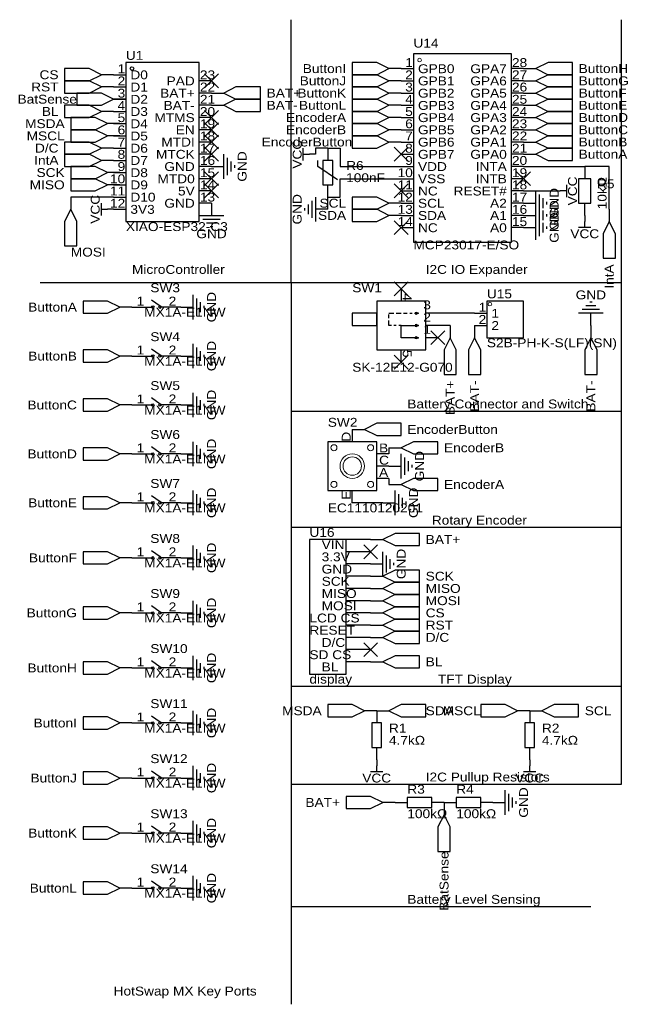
# Model space of a CAD drawing. Header units: millimetres. Extents: x -2 to 125, y 3 to 207.
import ezdxf
from ezdxf.enums import TextEntityAlignment as Align

# ---------------------------------------------------------------- set-up
doc = ezdxf.new("R2010")
doc.units = ezdxf.units.MM
doc.header["$MEASUREMENT"] = 0
doc.styles.get("Standard").update_dxf_attribs({"font": 'arial.ttf'})

msp = doc.modelspace()

# ---------------------------------------------------------------- linework, layer by layer
at = {"color": 1, "true_color": 0x000000}
for points in [[(2.54, 152.4), (54.61, 152.4), (54.61, 180.34), (54.61, 207.01)], [(54.61, 152.4), (123.19, 152.4), (123.19, 207.01)], [(54.61, 152.4), (54.61, 2.54)], [(54.61, 125.73), (123.19, 125.73), (123.19, 152.4)], [(54.61, 101.6), (123.19, 101.6), (123.19, 125.73)], [(54.61, 68.58), (123.19, 68.58), (123.19, 101.6)], [(54.61, 48.26), (123.19, 48.26), (123.19, 68.58)], [(54.61, 22.86), (116.84, 22.86)]]:
    msp.add_lwpolyline(points, dxfattribs=at)
at = {"color": 1, "true_color": 0xa00000}
for points in [[(80.01, 199.9), (80.01, 160.78), (100.33, 160.78), (100.33, 199.9)], [(15.24, 195.58), (12.7, 196.85), (7.62, 196.85), (7.62, 194.31), (12.7, 194.31)], [(20.32, 198.12), (20.32, 165.1), (35.56, 165.1), (35.56, 198.12)], [(74.93, 196.85), (72.39, 198.12), (67.31, 198.12), (67.31, 195.58), (72.39, 195.58)], [(105.41, 196.85), (107.95, 195.58), (113.03, 195.58), (113.03, 198.12), (107.95, 198.12)], [(15.24, 193.04), (12.7, 194.31), (7.62, 194.31), (7.62, 191.77), (12.7, 191.77)], [(74.93, 194.31), (72.39, 195.58), (67.31, 195.58), (67.31, 193.04), (72.39, 193.04)], [(105.41, 194.31), (107.95, 193.04), (113.03, 193.04), (113.03, 195.58), (107.95, 195.58)], [(40.64, 191.77), (43.18, 190.5), (48.26, 190.5), (48.26, 193.04), (43.18, 193.04)], [(74.93, 191.77), (72.39, 193.04), (67.31, 193.04), (67.31, 190.5), (72.39, 190.5)], [(105.41, 191.77), (107.95, 190.5), (113.03, 190.5), (113.03, 193.04), (107.95, 193.04)], [(17.78, 190.5), (15.24, 191.77), (10.16, 191.77), (10.16, 189.23), (15.24, 189.23)], [(40.64, 189.23), (43.18, 187.96), (48.26, 187.96), (48.26, 190.5), (43.18, 190.5)], [(74.93, 189.23), (72.39, 190.5), (67.31, 190.5), (67.31, 187.96), (72.39, 187.96)], [(105.41, 189.23), (107.95, 187.96), (113.03, 187.96), (113.03, 190.5), (107.95, 190.5)], [(15.24, 187.96), (12.7, 189.23), (7.62, 189.23), (7.62, 186.69), (12.7, 186.69)], [(16.51, 185.42), (13.97, 186.69), (8.89, 186.69), (8.89, 184.15), (13.97, 184.15)], [(74.93, 186.69), (72.39, 187.96), (67.31, 187.96), (67.31, 185.42), (72.39, 185.42)], [(105.41, 186.69), (107.95, 185.42), (113.03, 185.42), (113.03, 187.96), (107.95, 187.96)], [(16.51, 182.88), (13.97, 184.15), (8.89, 184.15), (8.89, 181.61), (13.97, 181.61)], [(74.93, 184.15), (72.39, 185.42), (67.31, 185.42), (67.31, 182.88), (72.39, 182.88)], [(105.41, 184.15), (107.95, 182.88), (113.03, 182.88), (113.03, 185.42), (107.95, 185.42)], [(74.93, 181.61), (72.39, 182.88), (67.31, 182.88), (67.31, 180.34), (72.39, 180.34)], [(105.41, 181.61), (107.95, 180.34), (113.03, 180.34), (113.03, 182.88), (107.95, 182.88)], [(15.24, 180.34), (12.7, 181.61), (7.62, 181.61), (7.62, 179.07), (12.7, 179.07)], [(105.41, 179.07), (107.95, 177.8), (113.03, 177.8), (113.03, 180.34), (107.95, 180.34)], [(15.24, 177.8), (12.7, 179.07), (7.62, 179.07), (7.62, 176.53), (12.7, 176.53)], [(16.51, 175.26), (13.97, 176.53), (8.89, 176.53), (8.89, 173.99), (13.97, 173.99)], [(63.25, 177.8), (61.21, 177.8), (61.21, 172.72), (63.25, 172.72)], [(16.51, 172.72), (13.97, 173.99), (8.89, 173.99), (8.89, 171.45), (13.97, 171.45)], [(114.3, 168.91), (116.84, 168.91), (116.84, 173.99), (114.3, 173.99)], [(74.93, 168.91), (72.39, 170.18), (67.31, 170.18), (67.31, 167.64), (72.39, 167.64)], [(8.89, 167.64), (7.62, 165.1), (7.62, 160.02), (10.16, 160.02), (10.16, 165.1)], [(74.93, 166.37), (72.39, 167.64), (67.31, 167.64), (67.31, 165.1), (72.39, 165.1)], [(120.65, 165.1), (119.38, 162.56), (119.38, 157.48), (121.92, 157.48), (121.92, 162.56)], [(19.05, 147.32), (16.51, 148.59), (11.43, 148.59), (11.43, 146.05), (16.51, 146.05)], [(82.55, 148.59), (72.39, 148.59), (72.39, 138.43), (82.55, 138.43)], [(95.25, 148.59), (95.25, 140.97), (102.87, 140.97), (102.87, 148.59)], [(72.39, 146.05), (67.31, 146.05), (67.31, 143.51), (72.39, 143.51)], [(87.63, 140.97), (86.36, 138.43), (86.36, 133.35), (88.9, 133.35), (88.9, 138.43)], [(92.71, 140.97), (91.44, 138.43), (91.44, 133.35), (93.98, 133.35), (93.98, 138.43)], [(116.84, 140.97), (115.57, 138.43), (115.57, 133.35), (118.11, 133.35), (118.11, 138.43)], [(19.05, 137.16), (16.51, 138.43), (11.43, 138.43), (11.43, 135.89), (16.51, 135.89)], [(19.05, 127), (16.51, 128.27), (11.43, 128.27), (11.43, 125.73), (16.51, 125.73)], [(69.85, 121.92), (72.39, 120.65), (77.47, 120.65), (77.47, 123.19), (72.39, 123.19)], [(62.23, 109.22), (72.39, 109.22), (72.39, 119.38), (62.23, 119.38)], [(77.47, 118.11), (80.01, 116.84), (85.09, 116.84), (85.09, 119.38), (80.01, 119.38)], [(19.05, 116.84), (16.51, 118.11), (11.43, 118.11), (11.43, 115.57), (16.51, 115.57)], [(77.47, 110.49), (80.01, 109.22), (85.09, 109.22), (85.09, 111.76), (80.01, 111.76)], [(19.05, 106.68), (16.51, 107.95), (11.43, 107.95), (11.43, 105.41), (16.51, 105.41)], [(73.66, 99.06), (76.2, 97.79), (81.28, 97.79), (81.28, 100.33), (76.2, 100.33)], [(66.04, 99.06), (58.42, 99.06), (58.42, 71.12), (66.04, 71.12)], [(19.05, 95.25), (16.51, 96.52), (11.43, 96.52), (11.43, 93.98), (16.51, 93.98)], [(73.66, 91.44), (76.2, 90.17), (81.28, 90.17), (81.28, 92.71), (76.2, 92.71)], [(73.66, 88.9), (76.2, 87.63), (81.28, 87.63), (81.28, 90.17), (76.2, 90.17)], [(73.66, 86.36), (76.2, 85.09), (81.28, 85.09), (81.28, 87.63), (76.2, 87.63)], [(19.05, 83.82), (16.51, 85.09), (11.43, 85.09), (11.43, 82.55), (16.51, 82.55)], [(73.66, 83.82), (76.2, 82.55), (81.28, 82.55), (81.28, 85.09), (76.2, 85.09)], [(73.66, 81.28), (76.2, 80.01), (81.28, 80.01), (81.28, 82.55), (76.2, 82.55)], [(73.66, 78.74), (76.2, 77.47), (81.28, 77.47), (81.28, 80.01), (76.2, 80.01)], [(19.05, 72.39), (16.51, 73.66), (11.43, 73.66), (11.43, 71.12), (16.51, 71.12)], [(73.66, 73.66), (76.2, 72.39), (81.28, 72.39), (81.28, 74.93), (76.2, 74.93)], [(69.85, 63.5), (67.31, 64.77), (62.23, 64.77), (62.23, 62.23), (67.31, 62.23)], [(74.93, 63.5), (77.47, 62.23), (82.55, 62.23), (82.55, 64.77), (77.47, 64.77)], [(101.6, 63.5), (99.06, 64.77), (93.98, 64.77), (93.98, 62.23), (99.06, 62.23)], [(106.68, 63.5), (109.22, 62.23), (114.3, 62.23), (114.3, 64.77), (109.22, 64.77)], [(19.05, 60.96), (16.51, 62.23), (11.43, 62.23), (11.43, 59.69), (16.51, 59.69)], [(71.37, 55.88), (73.41, 55.88), (73.41, 60.96), (71.37, 60.96)], [(103.12, 55.88), (105.16, 55.88), (105.16, 60.96), (103.12, 60.96)], [(19.05, 49.53), (16.51, 50.8), (11.43, 50.8), (11.43, 48.26), (16.51, 48.26)], [(73.66, 44.45), (71.12, 45.72), (66.04, 45.72), (66.04, 43.18), (71.12, 43.18)], [(78.74, 45.47), (78.74, 43.43), (83.82, 43.43), (83.82, 45.47)], [(88.9, 45.47), (88.9, 43.43), (93.98, 43.43), (93.98, 45.47)], [(86.36, 41.91), (85.09, 39.37), (85.09, 34.29), (87.63, 34.29), (87.63, 39.37)], [(19.05, 38.1), (16.51, 39.37), (11.43, 39.37), (11.43, 36.83), (16.51, 36.83)], [(19.05, 26.67), (16.51, 27.94), (11.43, 27.94), (11.43, 25.4), (16.51, 25.4)]]:
    msp.add_lwpolyline(points, close=True, dxfattribs=at)
at = {"color": 1, "true_color": 0x880000}
for points in [[(77.47, 196.85), (74.93, 196.85)], [(77.47, 196.85), (80.01, 196.85)], [(102.87, 196.85), (100.33, 196.85)], [(102.87, 196.85), (105.41, 196.85)], [(17.78, 195.58), (15.24, 195.58)], [(17.78, 195.58), (20.32, 195.58)], [(38.1, 194.31), (35.56, 194.31)], [(77.47, 194.31), (74.93, 194.31)], [(77.47, 194.31), (80.01, 194.31)], [(102.87, 194.31), (100.33, 194.31)], [(102.87, 194.31), (105.41, 194.31)], [(17.78, 193.04), (15.24, 193.04)], [(17.78, 193.04), (20.32, 193.04)], [(17.78, 190.5), (20.32, 190.5)], [(20.32, 190.5), (17.78, 190.5)], [(38.1, 191.77), (35.56, 191.77)], [(38.1, 191.77), (40.64, 191.77)], [(77.47, 191.77), (74.93, 191.77)], [(77.47, 191.77), (80.01, 191.77)], [(102.87, 191.77), (100.33, 191.77)], [(102.87, 191.77), (105.41, 191.77)], [(38.1, 189.23), (35.56, 189.23)], [(38.1, 189.23), (40.64, 189.23)], [(77.47, 189.23), (74.93, 189.23)], [(77.47, 189.23), (80.01, 189.23)], [(102.87, 189.23), (100.33, 189.23)], [(102.87, 189.23), (105.41, 189.23)], [(17.78, 187.96), (15.24, 187.96)], [(17.78, 187.96), (20.32, 187.96)], [(38.1, 186.69), (35.56, 186.69)], [(77.47, 186.69), (74.93, 186.69)], [(77.47, 186.69), (80.01, 186.69)], [(102.87, 186.69), (100.33, 186.69)], [(102.87, 186.69), (105.41, 186.69)], [(19.05, 185.42), (16.51, 185.42)], [(17.78, 185.42), (20.32, 185.42)], [(38.1, 184.15), (35.56, 184.15)], [(77.47, 184.15), (74.93, 184.15)], [(77.47, 184.15), (80.01, 184.15)], [(102.87, 184.15), (100.33, 184.15)], [(102.87, 184.15), (105.41, 184.15)], [(19.05, 182.88), (16.51, 182.88)], [(17.78, 182.88), (20.32, 182.88)], [(17.78, 180.34), (15.24, 180.34)], [(17.78, 180.34), (20.32, 180.34)], [(38.1, 181.61), (35.56, 181.61)], [(62.23, 180.34), (62.23, 177.8)], [(77.47, 181.61), (74.93, 181.61)], [(77.47, 181.61), (80.01, 181.61)], [(102.87, 181.61), (100.33, 181.61)], [(102.87, 181.61), (105.41, 181.61)], [(38.1, 179.07), (35.56, 179.07)], [(59.69, 179.07), (58.42, 179.07)], [(77.47, 179.07), (80.01, 179.07)], [(102.87, 179.07), (100.33, 179.07)], [(102.87, 179.07), (105.41, 179.07)], [(17.78, 177.8), (15.24, 177.8)], [(17.78, 177.8), (20.32, 177.8)], [(38.1, 176.53), (35.56, 176.53)], [(38.1, 176.53), (40.64, 176.53)], [(77.47, 176.53), (80.01, 176.53)], [(102.87, 176.53), (100.33, 176.53)], [(115.57, 176.53), (115.57, 173.99)], [(19.05, 175.26), (16.51, 175.26)], [(17.78, 175.26), (20.32, 175.26)], [(38.1, 173.99), (35.56, 173.99)], [(77.47, 173.99), (80.01, 173.99)], [(102.87, 173.99), (100.33, 173.99)], [(19.05, 172.72), (16.51, 172.72)], [(17.78, 172.72), (20.32, 172.72)], [(62.23, 170.18), (62.23, 172.72)], [(8.89, 170.18), (8.89, 167.64)], [(17.78, 170.18), (20.32, 170.18)], [(38.1, 171.45), (35.56, 171.45)], [(77.47, 171.45), (80.01, 171.45)], [(102.87, 171.45), (100.33, 171.45)], [(109.22, 171.45), (110.49, 171.45)], [(38.1, 168.91), (35.56, 168.91)], [(38.1, 168.91), (38.1, 166.37)], [(77.47, 168.91), (74.93, 168.91)], [(77.47, 168.91), (80.01, 168.91)], [(102.87, 168.91), (100.33, 168.91)], [(102.87, 168.91), (105.41, 168.91)], [(115.57, 166.37), (115.57, 168.91)], [(17.78, 167.64), (16.51, 167.64)], [(17.78, 167.64), (20.32, 167.64)], [(62.23, 167.64), (59.69, 167.64)], [(77.47, 166.37), (74.93, 166.37)], [(77.47, 166.37), (80.01, 166.37)], [(102.87, 166.37), (100.33, 166.37)], [(102.87, 166.37), (105.41, 166.37)], [(115.57, 166.37), (115.57, 165.1)], [(120.65, 167.64), (120.65, 165.1)], [(77.47, 163.83), (80.01, 163.83)], [(102.87, 163.83), (100.33, 163.83)], [(102.87, 163.83), (105.41, 163.83)], [(77.47, 151.13), (77.47, 148.59)], [(21.59, 147.32), (19.05, 147.32)], [(21.59, 147.32), (24.13, 147.32)], [(31.75, 147.32), (29.21, 147.32)], [(31.75, 147.32), (34.29, 147.32)], [(85.09, 146.05), (82.55, 146.05)], [(92.71, 146.05), (95.25, 146.05)], [(116.84, 143.51), (116.84, 146.05)], [(85.09, 143.51), (82.55, 143.51)], [(87.63, 143.51), (87.63, 140.97)], [(92.71, 143.51), (95.25, 143.51)], [(92.71, 143.51), (92.71, 140.97)], [(116.84, 143.51), (116.84, 140.97)], [(85.09, 140.97), (82.55, 140.97)], [(21.59, 137.16), (19.05, 137.16)], [(21.59, 137.16), (24.13, 137.16)], [(31.75, 137.16), (29.21, 137.16)], [(31.75, 137.16), (34.29, 137.16)], [(77.47, 135.89), (77.47, 138.43)], [(21.59, 127), (19.05, 127)], [(21.59, 127), (24.13, 127)], [(31.75, 127), (29.21, 127)], [(31.75, 127), (34.29, 127)], [(67.31, 121.92), (67.31, 119.38)], [(67.31, 121.92), (69.85, 121.92)], [(21.59, 116.84), (19.05, 116.84)], [(21.59, 116.84), (24.13, 116.84)], [(31.75, 116.84), (29.21, 116.84)], [(31.75, 116.84), (34.29, 116.84)], [(74.93, 116.84), (72.39, 116.84)], [(74.93, 118.11), (77.47, 118.11)], [(74.93, 114.3), (72.39, 114.3)], [(74.93, 114.3), (77.47, 114.3)], [(74.93, 111.76), (72.39, 111.76)], [(74.93, 110.49), (77.47, 110.49)], [(67.31, 106.68), (67.31, 109.22)], [(21.59, 106.68), (19.05, 106.68)], [(21.59, 106.68), (24.13, 106.68)], [(31.75, 106.68), (29.21, 106.68)], [(31.75, 106.68), (34.29, 106.68)], [(73.66, 106.68), (76.2, 106.68)], [(71.12, 99.06), (66.04, 99.06)], [(71.12, 99.06), (73.66, 99.06)], [(71.12, 96.52), (66.04, 96.52)], [(21.59, 95.25), (19.05, 95.25)], [(21.59, 95.25), (24.13, 95.25)], [(31.75, 95.25), (29.21, 95.25)], [(31.75, 95.25), (34.29, 95.25)], [(71.12, 93.98), (66.04, 93.98)], [(71.12, 93.98), (73.66, 93.98)], [(71.12, 91.44), (66.04, 91.44)], [(71.12, 91.44), (73.66, 91.44)], [(71.12, 88.9), (66.04, 88.9)], [(71.12, 88.9), (73.66, 88.9)], [(71.12, 86.36), (66.04, 86.36)], [(71.12, 86.36), (73.66, 86.36)], [(21.59, 83.82), (19.05, 83.82)], [(21.59, 83.82), (24.13, 83.82)], [(31.75, 83.82), (29.21, 83.82)], [(31.75, 83.82), (34.29, 83.82)], [(71.12, 83.82), (66.04, 83.82)], [(71.12, 83.82), (73.66, 83.82)], [(71.12, 81.28), (66.04, 81.28)], [(71.12, 81.28), (73.66, 81.28)], [(71.12, 78.74), (66.04, 78.74)], [(71.12, 78.74), (73.66, 78.74)], [(71.12, 76.2), (66.04, 76.2)], [(71.12, 73.66), (66.04, 73.66)], [(71.12, 73.66), (73.66, 73.66)], [(21.59, 72.39), (19.05, 72.39)], [(21.59, 72.39), (24.13, 72.39)], [(31.75, 72.39), (29.21, 72.39)], [(31.75, 72.39), (34.29, 72.39)], [(72.39, 63.5), (69.85, 63.5)], [(72.39, 63.5), (72.39, 60.96)], [(72.39, 63.5), (74.93, 63.5)], [(104.14, 63.5), (101.6, 63.5)], [(104.14, 63.5), (104.14, 60.96)], [(104.14, 63.5), (106.68, 63.5)], [(21.59, 60.96), (19.05, 60.96)], [(21.59, 60.96), (24.13, 60.96)], [(31.75, 60.96), (29.21, 60.96)], [(31.75, 60.96), (34.29, 60.96)], [(72.39, 53.34), (72.39, 55.88)], [(104.14, 53.34), (104.14, 55.88)], [(72.39, 53.34), (72.39, 52.07)], [(104.14, 53.34), (104.14, 52.07)], [(21.59, 49.53), (19.05, 49.53)], [(21.59, 49.53), (24.13, 49.53)], [(31.75, 49.53), (29.21, 49.53)], [(31.75, 49.53), (34.29, 49.53)], [(76.2, 44.45), (73.66, 44.45)], [(76.2, 44.45), (78.74, 44.45)], [(86.36, 44.45), (83.82, 44.45)], [(86.36, 44.45), (88.9, 44.45)], [(86.36, 44.45), (86.36, 41.91)], [(96.52, 44.45), (93.98, 44.45)], [(96.52, 44.45), (99.06, 44.45)], [(21.59, 38.1), (19.05, 38.1)], [(21.59, 38.1), (24.13, 38.1)], [(31.75, 38.1), (29.21, 38.1)], [(31.75, 38.1), (34.29, 38.1)], [(21.59, 26.67), (19.05, 26.67)], [(21.59, 26.67), (24.13, 26.67)], [(31.75, 26.67), (29.21, 26.67)], [(31.75, 26.67), (34.29, 26.67)]]:
    msp.add_lwpolyline(points, dxfattribs=at)
at = {"color": 1, "true_color": 0x33cc33}
for points in [[(39.54, 195.75), (36.66, 192.87)], [(36.66, 195.75), (39.54, 192.87)], [(39.54, 188.13), (36.66, 185.25)], [(36.66, 188.13), (39.54, 185.25)], [(39.54, 185.59), (36.66, 182.71)], [(36.66, 185.59), (39.54, 182.71)], [(39.54, 183.05), (36.66, 180.17)], [(36.66, 183.05), (39.54, 180.17)], [(39.54, 180.51), (36.66, 177.63)], [(36.66, 180.51), (39.54, 177.63)], [(78.91, 180.51), (76.03, 177.63)], [(76.03, 180.51), (78.91, 177.63)], [(39.54, 175.43), (36.66, 172.55)], [(36.66, 175.43), (39.54, 172.55)], [(104.31, 175.43), (101.43, 172.55)], [(101.43, 175.43), (104.31, 172.55)], [(39.54, 172.89), (36.66, 170.01)], [(36.66, 172.89), (39.54, 170.01)], [(78.91, 172.89), (76.03, 170.01)], [(76.03, 172.89), (78.91, 170.01)], [(78.91, 165.27), (76.03, 162.39)], [(76.03, 165.27), (78.91, 162.39)], [(78.91, 152.57), (76.03, 149.69)], [(76.03, 152.57), (78.91, 149.69)], [(86.53, 142.41), (83.65, 139.53)], [(83.65, 142.41), (86.53, 139.53)], [(78.91, 137.33), (76.03, 134.45)], [(76.03, 137.33), (78.91, 134.45)], [(72.56, 97.96), (69.68, 95.08)], [(69.68, 97.96), (72.56, 95.08)], [(72.56, 77.64), (69.68, 74.76)], [(69.68, 77.64), (72.56, 74.76)]]:
    msp.add_lwpolyline(points, dxfattribs=at)
at = {"color": 1, "true_color": 0x008800}
for points in [[(17.78, 190.5), (20.32, 190.5)], [(17.78, 185.42), (19.05, 185.42)], [(17.78, 182.88), (19.05, 182.88)], [(62.23, 180.34), (59.69, 180.34)], [(59.69, 180.34), (59.69, 179.07)], [(62.23, 180.34), (64.77, 180.34)], [(64.77, 180.34), (64.77, 176.53)], [(64.77, 176.53), (77.47, 176.53)], [(102.87, 176.53), (115.57, 176.53)], [(120.65, 176.53), (115.57, 176.53)], [(120.65, 167.64), (120.65, 176.53)], [(17.78, 175.26), (19.05, 175.26)], [(64.77, 170.18), (64.77, 173.99)], [(64.77, 173.99), (77.47, 173.99)], [(17.78, 172.72), (19.05, 172.72)], [(17.78, 170.18), (8.89, 170.18)], [(62.23, 167.64), (62.23, 170.18)], [(62.23, 170.18), (64.77, 170.18)], [(102.87, 171.45), (109.22, 171.45)], [(92.71, 146.05), (85.09, 146.05)], [(87.63, 143.51), (85.09, 143.51)], [(74.93, 118.11), (74.93, 116.84)], [(74.93, 111.76), (74.93, 110.49)], [(73.66, 106.68), (67.31, 106.68)]]:
    msp.add_lwpolyline(points, dxfattribs=at)
at = {"color": 1, "true_color": 0xa00000}
for points in [[(57.15, 177.8), (57.15, 180.34)], [(40.64, 173.99), (40.64, 179.07)], [(41.4, 174.75), (41.4, 178.31)], [(57.15, 179.07), (58.42, 179.07)], [(42.16, 175.51), (42.16, 177.55)], [(42.93, 176.28), (42.93, 176.78)], [(64.26, 173.74), (60.2, 176.53), (60.2, 177.8)], [(111.76, 172.72), (111.76, 170.18)], [(59.69, 170.18), (59.69, 165.1)], [(105.41, 166.37), (105.41, 171.45)], [(106.17, 167.13), (106.17, 170.69)], [(106.93, 167.89), (106.93, 169.93)], [(111.76, 171.45), (110.49, 171.45)], [(15.24, 166.37), (15.24, 168.91)], [(57.4, 167.89), (57.4, 167.39)], [(58.17, 168.66), (58.17, 166.62)], [(58.93, 169.42), (58.93, 165.86)], [(105.41, 163.83), (105.41, 168.91)], [(106.17, 164.59), (106.17, 168.15)], [(107.7, 168.66), (107.7, 169.16)], [(15.24, 167.64), (16.51, 167.64)], [(35.56, 166.37), (40.64, 166.37)], [(105.41, 161.29), (105.41, 166.37)], [(106.93, 165.35), (106.93, 167.39)], [(107.7, 166.12), (107.7, 166.62)], [(36.32, 165.61), (39.88, 165.61)], [(37.08, 164.85), (39.12, 164.85)], [(37.85, 164.08), (38.35, 164.08)], [(106.17, 162.05), (106.17, 165.61)], [(106.93, 162.81), (106.93, 164.85)], [(107.7, 163.58), (107.7, 164.08)], [(116.84, 163.83), (114.3, 163.83)], [(115.57, 163.83), (115.57, 165.1)], [(34.29, 144.78), (34.29, 149.86)], [(24.13, 147.32), (25.15, 147.32)], [(25.15, 147.32), (25.91, 147.32)], [(25.65, 148.84), (27.43, 147.57)], [(29.21, 147.32), (27.43, 147.32)], [(35.05, 145.54), (35.05, 149.1)], [(35.81, 146.3), (35.81, 148.34)], [(36.58, 147.07), (36.58, 147.57)], [(117.86, 147.57), (115.82, 147.57)], [(117.09, 148.34), (116.59, 148.34)], [(74.93, 146.05), (75.95, 146.05)], [(74.93, 145.03), (74.93, 145.8)], [(76.45, 146.05), (77.47, 146.05)], [(77.98, 146.05), (78.74, 146.05)], [(79.25, 146.05), (79.76, 146.05)], [(80.26, 146.05), (81.03, 146.05), (80.52, 145.8), (80.52, 146.3), (81.03, 146.05)], [(119.38, 146.05), (114.3, 146.05)], [(118.62, 146.81), (115.06, 146.81)], [(75.44, 143.51), (74.93, 143.51), (74.93, 144.53)], [(76.45, 143.51), (75.95, 143.51)], [(77.47, 143.51), (76.96, 143.51)], [(81.03, 140.97), (77.47, 140.97), (77.47, 143.51), (81.03, 143.51)], [(80.26, 143.51), (81.03, 143.51), (80.52, 143.26), (80.52, 143.76), (81.03, 143.51)], [(80.26, 140.97), (81.03, 140.97), (80.52, 140.72), (80.52, 141.22), (81.03, 140.97)], [(34.29, 134.62), (34.29, 139.7)], [(24.13, 137.16), (25.15, 137.16)], [(25.15, 137.16), (25.91, 137.16)], [(25.65, 138.68), (27.43, 137.41)], [(29.21, 137.16), (27.43, 137.16)], [(35.05, 135.38), (35.05, 138.94)], [(35.81, 136.14), (35.81, 138.18)], [(36.58, 136.91), (36.58, 137.41)], [(34.29, 124.46), (34.29, 129.54)], [(24.13, 127), (25.15, 127)], [(25.15, 127), (25.91, 127)], [(25.65, 128.52), (27.43, 127.25)], [(29.21, 127), (27.43, 127)], [(35.05, 125.22), (35.05, 128.78)], [(35.81, 125.98), (35.81, 128.02)], [(36.58, 126.75), (36.58, 127.25)], [(34.29, 114.3), (34.29, 119.38)], [(35.05, 115.06), (35.05, 118.62)], [(24.13, 116.84), (25.15, 116.84)], [(25.15, 116.84), (25.91, 116.84)], [(25.65, 118.36), (27.43, 117.09)], [(29.21, 116.84), (27.43, 116.84)], [(35.81, 115.82), (35.81, 117.86)], [(36.58, 116.59), (36.58, 117.09)], [(77.47, 111.76), (77.47, 116.84)], [(78.23, 112.52), (78.23, 116.08)], [(78.99, 113.28), (78.99, 115.32)], [(79.76, 114.05), (79.76, 114.55)], [(34.29, 104.14), (34.29, 109.22)], [(35.05, 104.9), (35.05, 108.46)], [(76.2, 104.14), (76.2, 109.22)], [(76.96, 104.9), (76.96, 108.46)], [(24.13, 106.68), (25.15, 106.68)], [(25.15, 106.68), (25.91, 106.68)], [(25.65, 108.2), (27.43, 106.93)], [(29.21, 106.68), (27.43, 106.68)], [(35.81, 105.66), (35.81, 107.7)], [(36.58, 106.43), (36.58, 106.93)], [(77.72, 105.66), (77.72, 107.7)], [(78.49, 106.43), (78.49, 106.93)], [(25.65, 96.77), (27.43, 95.5)], [(34.29, 92.71), (34.29, 97.79)], [(35.05, 93.47), (35.05, 97.03)], [(35.81, 94.23), (35.81, 96.27)], [(73.66, 91.44), (73.66, 96.52)], [(24.13, 95.25), (25.15, 95.25)], [(25.15, 95.25), (25.91, 95.25)], [(29.21, 95.25), (27.43, 95.25)], [(36.58, 95), (36.58, 95.5)], [(74.42, 92.2), (74.42, 95.76)], [(75.18, 92.96), (75.18, 95)], [(75.95, 93.73), (75.95, 94.23)], [(34.29, 81.28), (34.29, 86.36)], [(25.65, 85.34), (27.43, 84.07)], [(35.05, 82.04), (35.05, 85.6)], [(35.81, 82.8), (35.81, 84.84)], [(36.58, 83.57), (36.58, 84.07)], [(24.13, 83.82), (25.15, 83.82)], [(25.15, 83.82), (25.91, 83.82)], [(29.21, 83.82), (27.43, 83.82)], [(25.65, 73.91), (27.43, 72.64)], [(34.29, 69.85), (34.29, 74.93)], [(35.05, 70.61), (35.05, 74.17)], [(24.13, 72.39), (25.15, 72.39)], [(25.15, 72.39), (25.91, 72.39)], [(29.21, 72.39), (27.43, 72.39)], [(35.81, 71.37), (35.81, 73.41)], [(36.58, 72.14), (36.58, 72.64)], [(34.29, 58.42), (34.29, 63.5)], [(25.65, 62.48), (27.43, 61.21)], [(35.05, 59.18), (35.05, 62.74)], [(35.81, 59.94), (35.81, 61.98)], [(24.13, 60.96), (25.15, 60.96)], [(25.15, 60.96), (25.91, 60.96)], [(29.21, 60.96), (27.43, 60.96)], [(36.58, 60.71), (36.58, 61.21)], [(34.29, 46.99), (34.29, 52.07)], [(35.05, 47.75), (35.05, 51.31)], [(72.39, 50.8), (72.39, 52.07)], [(104.14, 50.8), (104.14, 52.07)], [(24.13, 49.53), (25.15, 49.53)], [(25.15, 49.53), (25.91, 49.53)], [(25.65, 51.05), (27.43, 49.78)], [(29.21, 49.53), (27.43, 49.53)], [(35.81, 48.51), (35.81, 50.55)], [(36.58, 49.28), (36.58, 49.78)], [(73.66, 50.8), (71.12, 50.8)], [(105.41, 50.8), (102.87, 50.8)], [(99.06, 41.91), (99.06, 46.99)], [(99.82, 42.67), (99.82, 46.23)], [(100.58, 43.43), (100.58, 45.47)], [(101.35, 44.2), (101.35, 44.7)], [(25.65, 39.62), (27.43, 38.35)], [(34.29, 35.56), (34.29, 40.64)], [(35.05, 36.32), (35.05, 39.88)], [(35.81, 37.08), (35.81, 39.12)], [(24.13, 38.1), (25.15, 38.1)], [(25.15, 38.1), (25.91, 38.1)], [(29.21, 38.1), (27.43, 38.1)], [(36.58, 37.85), (36.58, 38.35)], [(34.29, 24.13), (34.29, 29.21)], [(24.13, 26.67), (25.15, 26.67)], [(25.15, 26.67), (25.91, 26.67)], [(25.65, 28.19), (27.43, 26.92)], [(29.21, 26.67), (27.43, 26.67)], [(35.05, 24.89), (35.05, 28.45)], [(35.81, 25.65), (35.81, 27.69)], [(36.58, 26.42), (36.58, 26.92)]]:
    msp.add_lwpolyline(points, dxfattribs=at)
at = {"color": 1, "lineweight": 0, "true_color": 0xa00000}
for centre, radius in [((81.28, 198.63), 0.381), ((81.28, 198.63), 0.381), ((95.89, 147.96), 0.381), ((63.5, 118.11), 0.635), ((71.12, 118.11), 0.635), ((67.31, 114.3), 2.54), ((67.31, 114.3), 1.91), ((63.5, 110.49), 0.635), ((71.12, 110.49), 0.635)]:
    msp.add_circle(centre, radius, dxfattribs=at)
at = {"true_color": 0xa00000}
for centre, major_axis in [((21.59, 196.85), (0.381, 0)), ((25.91, 147.32), (0.254, 0)), ((27.43, 147.32), (0.254, 0)), ((25.91, 137.16), (0.254, 0)), ((27.43, 137.16), (0.254, 0)), ((25.91, 127), (0.254, 0)), ((27.43, 127), (0.254, 0)), ((25.91, 116.84), (0.254, 0)), ((27.43, 116.84), (0.254, 0)), ((25.91, 106.68), (0.254, 0)), ((27.43, 106.68), (0.254, 0)), ((25.91, 95.25), (0.254, 0)), ((27.43, 95.25), (0.254, 0)), ((25.91, 83.82), (0.254, 0)), ((27.43, 83.82), (0.254, 0)), ((25.91, 72.39), (0.254, 0)), ((27.43, 72.39), (0.254, 0)), ((25.91, 60.96), (0.254, 0)), ((27.43, 60.96), (0.254, 0)), ((25.91, 49.53), (0.254, 0)), ((27.43, 49.53), (0.254, 0)), ((25.91, 38.1), (0.254, 0)), ((27.43, 38.1), (0.254, 0)), ((25.91, 26.67), (0.254, 0)), ((27.43, 26.67), (0.254, 0))]:
    msp.add_ellipse(centre, major_axis=major_axis, ratio=1, dxfattribs=at)

# ---------------------------------------------------------------- texts
at = {"color": 1, "true_color": 0x000080, "width": 1.1}
for s, height, p in [('U14', 1.849, (80.01, 200.66)), ('U1', 1.849, (20.32, 198.12)), ('R6', 1.849, (66.04, 175.26)), ('100nF', 1.849, (66.04, 172.72)), ('R5', 1.849, (118.11, 171.45)), ('XIAO-ESP32-C3', 1.8491, (20.32, 162.56)), ('MCP23017-E/SO', 1.8491, (80.01, 158.75)), ('SW3', 1.849, (25.4, 149.86)), ('SW1', 1.849, (67.31, 149.86)), ('U15', 1.849, (95.25, 148.59)), ('MX1A-E1NW', 1.849, (24.13, 144.78)), ('SW4', 1.849, (25.4, 139.7)), ('S2B-PH-K-S(LF)(SN)', 1.8491, (95.25, 138.43)), ('MX1A-E1NW', 1.849, (24.13, 134.62)), ('SK-12E12-G070', 1.8491, (67.31, 133.35)), ('SW5', 1.849, (25.4, 129.54)), ('MX1A-E1NW', 1.849, (24.13, 124.46)), ('SW2', 1.849, (62.23, 121.92)), ('SW6', 1.849, (25.4, 119.38)), ('MX1A-E1NW', 1.849, (24.13, 114.3)), ('SW7', 1.849, (25.4, 109.22)), ('MX1A-E1NW', 1.849, (24.13, 104.14)), ('EC1110120201', 1.8491, (62.23, 104.14)), ('SW8', 1.849, (25.4, 97.79)), ('U16', 1.849, (58.42, 99.06)), ('MX1A-E1NW', 1.849, (24.13, 92.71)), ('SW9', 1.849, (25.4, 86.36)), ('MX1A-E1NW', 1.849, (24.13, 81.28)), ('SW10', 1.849, (25.4, 74.93)), ('MX1A-E1NW', 1.849, (24.13, 69.85)), ('display', 1.849, (58.42, 68.58)), ('SW11', 1.849, (25.4, 63.5)), ('MX1A-E1NW', 1.849, (24.13, 58.42)), ('R1', 1.849, (74.93, 58.42)), ('R2', 1.849, (106.68, 58.42)), ('4.7kΩ', 1.849, (74.93, 55.88)), ('4.7kΩ', 1.849, (106.68, 55.88)), ('SW12', 1.849, (25.4, 52.07)), ('MX1A-E1NW', 1.849, (24.13, 46.99)), ('R3', 1.849, (78.74, 45.72)), ('R4', 1.849, (88.9, 45.72)), ('SW13', 1.849, (25.4, 40.64)), ('100kΩ', 1.849, (78.74, 40.64)), ('100kΩ', 1.849, (88.9, 40.64)), ('MX1A-E1NW', 1.849, (24.13, 35.56)), ('SW14', 1.849, (25.4, 29.21)), ('MX1A-E1NW', 1.849, (24.13, 24.13))]:
    msp.add_text(s, height=height, dxfattribs=at).set_placement(p, align=Align.BOTTOM_LEFT)
at = {"color": 1, "true_color": 0x000000, "width": 1.1}
for s, height, p in [('1', 1.85, (79.88, 196.62)), ('1', 1.85, (20.19, 195.35)), ('2', 1.85, (79.88, 194.08)), ('GPA7', 1.849, (99.39, 195.35)), ('2', 1.85, (20.19, 192.81)), ('PAD', 1.849, (34.62, 192.81)), ('GPA6', 1.849, (99.39, 192.81)), ('3', 1.85, (20.19, 190.27)), ('BAT+', 1.849, (34.62, 190.27)), ('3', 1.85, (79.88, 191.54)), ('GPA5', 1.849, (99.39, 190.27)), ('4', 1.85, (79.88, 189)), ('GPA4', 1.849, (99.39, 187.73)), ('4', 1.85, (20.19, 187.73)), ('BAT-', 1.849, (34.62, 187.73)), ('5', 1.85, (79.88, 186.46)), ('5', 1.85, (20.19, 185.19)), ('MTMS', 1.849, (34.62, 185.19)), ('6', 1.85, (79.88, 183.92)), ('GPA3', 1.849, (99.39, 185.19)), ('6', 1.85, (20.19, 182.65)), ('EN', 1.849, (34.62, 182.65)), ('GPA2', 1.849, (99.39, 182.65)), ('7', 1.85, (20.19, 180.11)), ('MTDI', 1.849, (34.62, 180.11)), ('7', 1.85, (79.88, 181.38)), ('GPA1', 1.849, (99.39, 180.11)), ('8', 1.85, (20.19, 177.57)), ('MTCK', 1.849, (34.62, 177.57)), ('8', 1.85, (79.88, 178.84)), ('GPA0', 1.849, (99.39, 177.57)), ('9', 1.85, (79.88, 176.3)), ('9', 1.85, (20.19, 175.03)), ('GND', 1.849, (34.62, 175.03)), ('10', 1.849, (79.88, 173.76)), ('INTA', 1.849, (99.39, 175.03)), ('10', 1.849, (20.19, 172.49)), ('MTD0', 1.849, (34.62, 172.49)), ('INTB', 1.849, (99.39, 172.49)), ('11', 1.849, (20.19, 169.95)), ('5V', 1.849, (34.62, 169.95)), ('11', 1.849, (79.88, 171.22)), ('RESET#', 1.849, (99.39, 169.95)), ('12', 1.849, (20.19, 167.41)), ('GND', 1.849, (34.62, 167.41)), ('12', 1.849, (79.88, 168.68)), ('A2', 1.849, (99.39, 167.41)), ('13', 1.849, (79.88, 166.14)), ('14', 1.849, (79.88, 163.6)), ('A1', 1.849, (99.39, 164.87)), ('A0', 1.849, (99.39, 162.33)), ('1', 1.85, (24.13, 147.09)), ('1', 1.85, (95.12, 145.82)), ('2', 1.85, (95.12, 143.28)), ('1', 1.85, (24.13, 136.93)), ('1', 1.85, (24.13, 126.77)), ('1', 1.85, (24.13, 116.61)), ('1', 1.85, (24.13, 106.45)), ('1', 1.85, (24.13, 95.02)), ('1', 1.85, (24.13, 83.59)), ('1', 1.85, (24.13, 72.16)), ('1', 1.85, (24.13, 60.73)), ('1', 1.85, (24.13, 49.3)), ('1', 1.85, (24.13, 37.87)), ('1', 1.85, (24.13, 26.44))]:
    msp.add_text(s, height=height, dxfattribs=at).set_placement(p, align=Align.BOTTOM_RIGHT)
for s, height, p in [('28', 1.849, (100.46, 196.62)), ('D0', 1.849, (21.26, 194.08)), ('23', 1.849, (35.69, 194.08)), ('GPB0', 1.849, (80.95, 195.35)), ('27', 1.849, (100.46, 194.08)), ('GPB1', 1.849, (80.95, 192.81)), ('D1', 1.849, (21.26, 191.54)), ('22', 1.849, (35.69, 191.54)), ('GPB2', 1.849, (80.95, 190.27)), ('26', 1.849, (100.46, 191.54)), ('D2', 1.849, (21.26, 189)), ('21', 1.849, (35.69, 189)), ('GPB3', 1.849, (80.95, 187.73)), ('25', 1.849, (100.46, 189)), ('D3', 1.849, (21.26, 186.46)), ('20', 1.849, (35.69, 186.46)), ('24', 1.849, (100.46, 186.46)), ('D4', 1.849, (21.26, 183.92)), ('19', 1.849, (35.69, 183.92)), ('GPB4', 1.849, (80.95, 185.19)), ('23', 1.849, (100.46, 183.92)), ('GPB5', 1.849, (80.95, 182.65)), ('D5', 1.849, (21.26, 181.38)), ('18', 1.849, (35.69, 181.38)), ('GPB6', 1.849, (80.95, 180.11)), ('22', 1.849, (100.46, 181.38)), ('D6', 1.849, (21.26, 178.84)), ('17', 1.849, (35.69, 178.84)), ('GPB7', 1.849, (80.95, 177.57)), ('21', 1.849, (100.46, 178.84)), ('D7', 1.849, (21.26, 176.3)), ('16', 1.849, (35.69, 176.3)), ('20', 1.849, (100.46, 176.3)), ('D8', 1.849, (21.26, 173.76)), ('15', 1.849, (35.69, 173.76)), ('VDD', 1.849, (80.95, 175.03)), ('19', 1.849, (100.46, 173.76)), ('VSS', 1.849, (80.95, 172.49)), ('D9', 1.849, (21.26, 171.22)), ('14', 1.849, (35.69, 171.22)), ('NC', 1.849, (80.95, 169.95)), ('18', 1.849, (100.46, 171.22)), ('D10', 1.849, (21.26, 168.68)), ('13', 1.849, (35.69, 168.68)), ('SCL', 1.849, (80.95, 167.41)), ('17', 1.849, (100.46, 168.68)), ('3V3', 1.849, (21.26, 166.14)), ('16', 1.849, (100.46, 166.14)), ('SDA', 1.849, (80.95, 164.87)), ('15', 1.849, (100.46, 163.6)), ('NC', 1.849, (80.95, 162.33)), ('MicroController', 1.8491, (21.59, 153.67)), ('I2C IO Expander', 1.8491, (82.55, 153.67)), ('2', 1.85, (29.21, 147.09)), ('3', 1.85, (82.06, 146.3)), ('2', 1.85, (82.06, 143.76)), ('1', 1.85, (96.19, 144.55)), ('1', 1.85, (82.06, 141.22)), ('2', 1.85, (96.19, 142.01)), ('2', 1.85, (29.21, 136.93)), ('2', 1.85, (29.21, 126.77)), ('Battery Connector and Switch', 1.8491, (78.74, 125.73)), ('2', 1.85, (29.21, 116.61)), ('B', 1.85, (72.88, 116.59)), ('C', 1.85, (72.88, 114.05)), ('A', 1.85, (72.88, 111.51)), ('2', 1.85, (29.21, 106.45)), ('Rotary Encoder', 1.8491, (83.82, 101.6)), ('VIN', 1.849, (60.96, 96.52)), ('2', 1.85, (29.21, 95.02)), ('3.3V', 1.849, (60.96, 93.98)), ('GND', 1.849, (60.96, 91.44)), ('SCK', 1.849, (60.96, 88.9)), ('MISO', 1.849, (60.96, 86.36)), ('2', 1.85, (29.21, 83.59)), ('MOSI', 1.849, (60.96, 83.82)), ('LCD CS', 1.849, (58.42, 81.28)), ('RESET', 1.849, (58.42, 78.74)), ('D/C', 1.849, (60.96, 76.2)), ('SD CS', 1.849, (58.42, 73.66)), ('2', 1.85, (29.21, 72.16)), ('BL', 1.849, (60.96, 71.12)), ('TFT Display', 1.8491, (85.09, 68.58)), ('2', 1.85, (29.21, 60.73)), ('2', 1.85, (29.21, 49.3)), ('I2C Pullup Resistors', 1.8491, (82.55, 48.26)), ('2', 1.85, (29.21, 37.87)), ('2', 1.85, (29.21, 26.44)), ('Battery Level Sensing', 1.8491, (78.74, 22.86)), ('HotSwap MX Key Ports', 1.8491, (17.78, 3.81))]:
    msp.add_text(s, height=height, dxfattribs=at).set_placement(p, align=Align.BOTTOM_LEFT)
at = {"color": 1, "true_color": 0x000080, "width": 1.1}
for s, height, p in [('CS', 1.849, (6.35, 195.58)), ('CS', 1.849, (6.35, 195.58)), ('ButtonI', 1.849, (66.04, 196.85)), ('ButtonI', 1.849, (66.04, 196.85)), ('ButtonJ', 1.849, (66.04, 194.31)), ('ButtonJ', 1.849, (66.04, 194.31)), ('RST', 1.849, (6.35, 193.04)), ('RST', 1.849, (6.35, 193.04)), ('ButtonK', 1.849, (66.04, 191.77)), ('ButtonK', 1.849, (66.04, 191.77)), ('BatSense', 1.849, (10.16, 190.5)), ('BatSense', 1.849, (10.16, 190.5)), ('BL', 1.849, (6.35, 187.96)), ('BL', 1.849, (6.35, 187.96)), ('ButtonL', 1.849, (66.04, 189.23)), ('ButtonL', 1.849, (66.04, 189.23)), ('MSDA', 1.849, (7.62, 185.42)), ('MSDA', 1.849, (7.62, 185.42)), ('EncoderA', 1.849, (66.04, 186.69)), ('EncoderA', 1.849, (66.04, 186.69)), ('EncoderB', 1.849, (66.04, 184.15)), ('EncoderB', 1.849, (66.04, 184.15)), ('MSCL', 1.849, (7.62, 182.88)), ('MSCL', 1.849, (7.62, 182.88)), ('EncoderButton', 1.8491, (67.31, 181.61)), ('EncoderButton', 1.8491, (67.31, 181.61)), ('D/C', 1.849, (6.35, 180.34)), ('D/C', 1.849, (6.35, 180.34)), ('IntA', 1.849, (6.35, 177.8)), ('IntA', 1.849, (6.35, 177.8)), ('SCK', 1.849, (7.62, 175.26)), ('SCK', 1.849, (7.62, 175.26)), ('MISO', 1.849, (7.62, 172.72)), ('MISO', 1.849, (7.62, 172.72)), ('SCL', 1.849, (66.04, 168.91)), ('SCL', 1.849, (66.04, 168.91)), ('SDA', 1.849, (66.04, 166.37)), ('SDA', 1.849, (66.04, 166.37)), ('ButtonA', 1.849, (10.16, 147.32)), ('ButtonA', 1.849, (10.16, 147.32)), ('ButtonB', 1.849, (10.16, 137.16)), ('ButtonB', 1.849, (10.16, 137.16)), ('ButtonC', 1.849, (10.16, 127)), ('ButtonC', 1.849, (10.16, 127)), ('ButtonD', 1.849, (10.16, 116.84)), ('ButtonD', 1.849, (10.16, 116.84)), ('ButtonE', 1.849, (10.16, 106.68)), ('ButtonE', 1.849, (10.16, 106.68)), ('ButtonF', 1.849, (10.16, 95.25)), ('ButtonF', 1.849, (10.16, 95.25)), ('ButtonG', 1.849, (10.16, 83.82)), ('ButtonG', 1.849, (10.16, 83.82)), ('ButtonH', 1.849, (10.16, 72.39)), ('ButtonH', 1.849, (10.16, 72.39)), ('MSDA', 1.849, (60.96, 63.5)), ('MSDA', 1.849, (60.96, 63.5)), ('MSCL', 1.849, (93.98, 63.5)), ('MSCL', 1.849, (93.98, 63.5)), ('ButtonI', 1.849, (10.16, 60.96)), ('ButtonI', 1.849, (10.16, 60.96)), ('ButtonJ', 1.849, (10.16, 49.53)), ('ButtonJ', 1.849, (10.16, 49.53)), ('BAT+', 1.849, (64.77, 44.45)), ('BAT+', 1.849, (64.77, 44.45)), ('ButtonK', 1.849, (10.16, 38.1)), ('ButtonK', 1.849, (10.16, 38.1)), ('ButtonL', 1.849, (10.16, 26.67)), ('ButtonL', 1.849, (10.16, 26.67))]:
    msp.add_text(s, height=height, dxfattribs=at).set_placement(p, align=Align.MIDDLE_RIGHT)
for s, height, p in [('ButtonH', 1.849, (114.3, 196.85)), ('ButtonH', 1.849, (114.3, 196.85)), ('ButtonG', 1.849, (114.3, 194.31)), ('ButtonG', 1.849, (114.3, 194.31)), ('BAT+', 1.849, (49.53, 191.77)), ('BAT+', 1.849, (49.53, 191.77)), ('ButtonF', 1.849, (114.3, 191.77)), ('ButtonF', 1.849, (114.3, 191.77)), ('BAT-', 1.849, (49.53, 189.23)), ('BAT-', 1.849, (49.53, 189.23)), ('ButtonE', 1.849, (114.3, 189.23)), ('ButtonE', 1.849, (114.3, 189.23)), ('ButtonD', 1.849, (114.3, 186.69)), ('ButtonD', 1.849, (114.3, 186.69)), ('ButtonC', 1.849, (114.3, 184.15)), ('ButtonC', 1.849, (114.3, 184.15)), ('ButtonB', 1.849, (114.3, 181.61)), ('ButtonB', 1.849, (114.3, 181.61)), ('ButtonA', 1.849, (114.3, 179.07)), ('ButtonA', 1.849, (114.3, 179.07)), ('MOSI', 1.849, (8.89, 158.75)), ('MOSI', 1.849, (8.89, 158.75)), ('EncoderButton', 1.8491, (78.74, 121.92)), ('EncoderButton', 1.8491, (78.74, 121.92)), ('EncoderB', 1.849, (86.36, 118.11)), ('EncoderB', 1.849, (86.36, 118.11)), ('EncoderA', 1.849, (86.36, 110.49)), ('EncoderA', 1.849, (86.36, 110.49)), ('BAT+', 1.849, (82.55, 99.06)), ('BAT+', 1.849, (82.55, 99.06)), ('SCK', 1.849, (82.55, 91.44)), ('SCK', 1.849, (82.55, 91.44)), ('MISO', 1.849, (82.55, 88.9)), ('MISO', 1.849, (82.55, 88.9)), ('MOSI', 1.849, (82.55, 86.36)), ('MOSI', 1.849, (82.55, 86.36)), ('CS', 1.849, (82.55, 83.82)), ('CS', 1.849, (82.55, 83.82)), ('RST', 1.849, (82.55, 81.28)), ('RST', 1.849, (82.55, 81.28)), ('D/C', 1.849, (82.55, 78.74)), ('D/C', 1.849, (82.55, 78.74)), ('BL', 1.849, (82.55, 73.66)), ('BL', 1.849, (82.55, 73.66)), ('SDA', 1.849, (82.55, 63.5)), ('SDA', 1.849, (82.55, 63.5)), ('SCL', 1.849, (115.57, 63.5)), ('SCL', 1.849, (115.57, 63.5))]:
    msp.add_text(s, height=height, dxfattribs=at).set_placement(p, align=Align.MIDDLE_LEFT)
for s, p in [('VCC', (55.88, 179.07)), ('VCC', (55.88, 179.07)), ('GND', (44.45, 176.53)), ('GND', (44.45, 176.53)), ('VCC', (113.03, 171.45)), ('VCC', (113.03, 171.45)), ('VCC', (13.97, 167.64)), ('VCC', (13.97, 167.64)), ('GND', (55.88, 167.64)), ('GND', (55.88, 167.64)), ('GND', (109.22, 168.91)), ('GND', (109.22, 168.91)), ('GND', (109.22, 166.37)), ('GND', (109.22, 166.37)), ('GND', (109.22, 163.83)), ('GND', (109.22, 163.83)), ('GND', (38.1, 147.32)), ('GND', (38.1, 147.32)), ('GND', (38.1, 137.16)), ('GND', (38.1, 137.16)), ('GND', (38.1, 127)), ('GND', (38.1, 127)), ('GND', (38.1, 116.84)), ('GND', (38.1, 116.84)), ('GND', (81.28, 114.3)), ('GND', (81.28, 114.3)), ('GND', (38.1, 106.68)), ('GND', (38.1, 106.68)), ('GND', (80.01, 106.68)), ('GND', (80.01, 106.68)), ('GND', (38.1, 95.25)), ('GND', (38.1, 95.25)), ('GND', (77.47, 93.98)), ('GND', (77.47, 93.98)), ('GND', (38.1, 83.82)), ('GND', (38.1, 83.82)), ('GND', (38.1, 72.39)), ('GND', (38.1, 72.39)), ('GND', (38.1, 60.96)), ('GND', (38.1, 60.96)), ('GND', (38.1, 49.53)), ('GND', (38.1, 49.53)), ('GND', (102.87, 44.45)), ('GND', (102.87, 44.45)), ('GND', (38.1, 38.1)), ('GND', (38.1, 38.1)), ('GND', (38.1, 26.67)), ('GND', (38.1, 26.67))]:
    msp.add_text(s, height=1.849, rotation=90, dxfattribs=at).set_placement(p, align=Align.MIDDLE_CENTER)
msp.add_text('10kΩ', height=1.849, rotation=90, dxfattribs=at).set_placement((120.65, 167.64), align=Align.BOTTOM_LEFT)
for s, p in [('GND', (38.1, 162.56)), ('GND', (38.1, 162.56)), ('VCC', (115.57, 162.56)), ('VCC', (115.57, 162.56)), ('GND', (116.84, 149.86)), ('GND', (116.84, 149.86)), ('VCC', (72.39, 49.53)), ('VCC', (72.39, 49.53)), ('VCC', (104.14, 49.53)), ('VCC', (104.14, 49.53))]:
    msp.add_text(s, height=1.849, dxfattribs=at).set_placement(p, align=Align.MIDDLE_CENTER)
for s, p in [('IntA', (120.65, 156.21)), ('IntA', (120.65, 156.21)), ('BAT+', (87.63, 132.08)), ('BAT+', (87.63, 132.08)), ('BAT-', (92.71, 132.08)), ('BAT-', (92.71, 132.08)), ('BAT-', (116.84, 132.08)), ('BAT-', (116.84, 132.08)), ('BatSense', (86.36, 34.29)), ('BatSense', (86.36, 34.29))]:
    msp.add_text(s, height=1.849, rotation=90, dxfattribs=at).set_placement(p, align=Align.MIDDLE_RIGHT)
at = {"color": 1, "true_color": 0x000000, "width": 1.1}
for s, rotation, p in [('4', 270, (77.24, 148.59)), ('E', 90, (67.54, 109.22))]:
    msp.add_text(s, height=1.85, rotation=rotation, dxfattribs=at).set_placement(p, align=Align.BOTTOM_RIGHT)
for s, rotation, p in [('5', 270, (77.24, 138.43)), ('D', 90, (67.54, 119.38))]:
    msp.add_text(s, height=1.85, rotation=rotation, dxfattribs=at).set_placement(p, align=Align.BOTTOM_LEFT)

doc.saveas('drawing.dxf')
